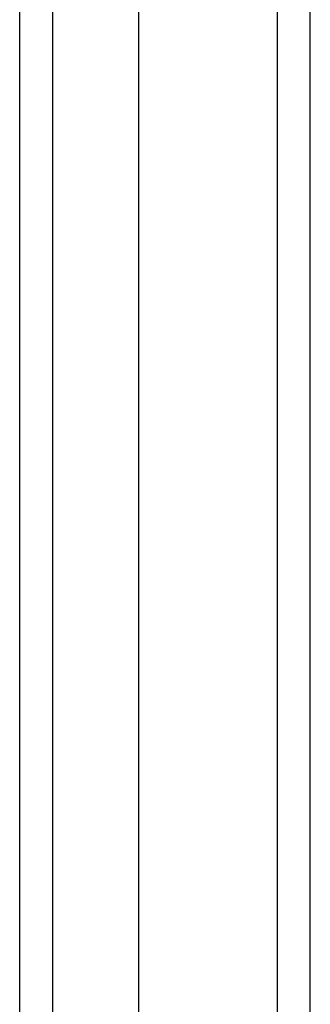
# Model space of a CAD drawing. Header units: inches. Extents: x 11 to 197, y 14 to 125.
# Tile 44 of 82: x 112.062 to 112.928, y 71.719 to 74.654. Entities that reach past the tile are written whole.
import ezdxf

# ---------------------------------------------------------------- set-up
doc = ezdxf.new("R2010")
doc.units = ezdxf.units.IN
doc.header["$MEASUREMENT"] = 0
doc.layers.add('Visible Edges(ANSI)', color=7, linetype='Continuous', lineweight=25)
doc.layers.add('Visible Tangent Edges(ANSI)', color=7, linetype='Continuous', lineweight=25)

msp = doc.modelspace()

# ---------------------------------------------------------------- linework, layer by layer
at = {"layer": 'Visible Edges(ANSI)'}
for p, q in [((112.9279, 49.2376), (112.9279, 91.0396)), ((112.4161, 90.4299), (112.4161, 49.8472)), ((112.0617, 50.0357), (112.0617, 90.2414))]:
    msp.add_line(p, q, dxfattribs=at)
at = {"layer": 'Visible Tangent Edges(ANSI)'}
for p, q in [((112.8289, 91.0396), (112.8289, 49.2376)), ((112.1607, 49.9057), (112.1607, 90.3714))]:
    msp.add_line(p, q, dxfattribs=at)

doc.saveas('drawing.dxf')
